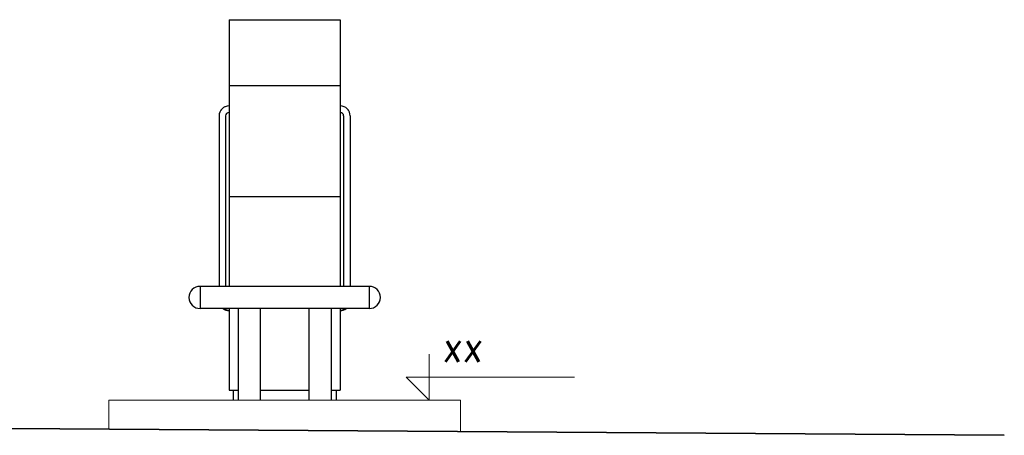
# Model space of a CAD drawing. Extents: x 64716 to 7565828, y -87108 to 5881792.
# Tile 131 of 160: x 289321 to 294110, y -49289 to -47269. Entities that reach past the tile are written whole.
import ezdxf

# ---------------------------------------------------------------- set-up
doc = ezdxf.new("R2010")
doc.units = 0
doc.header["$MEASUREMENT"] = 0
doc.layers.add('dach - izolacja', color=7, linetype='Continuous')
doc.layers.add('xxOś 2_rysunek_Widok ogólny_Dimension_', color=7, linetype='Continuous')
for name, color, linetype, lineweight in [('gruby', 7, 'Continuous', 35), ('linii', 7, 'Continuous', 15), ('LINII OPIS', 7, 'Continuous', 9)]:
    doc.layers.add(name, color=color, linetype=linetype, lineweight=lineweight)
doc.styles.add('RBCS_dim1', font='simplex.shx', dxfattribs={"width": 0.9, "oblique": 5, "height": 3})

# ---------------------------------------------------------------- blocks, each defined once
blk = doc.blocks.new('dystr.3')
at = {"layer": 'dach - izolacja'}
for p, q in [((6433772.5184, 5668694.5221, 0), (6433773.0384, 5668694.5221, 0)), ((6433772.5184, 5668694.5221, 0), (6433772.5184, 5668693.2261, 0)), ((6433773.0384, 5668694.5221, 0), (6433773.0584, 5668694.5221, 0)), ((6433773.0584, 5668694.5221, 0), (6433773.0584, 5668693.2261, 0)), ((6433772.5184, 5668694.2021, 0), (6433773.0584, 5668694.2021, 0)), ((6433772.4696, 5668694.0544, 0), (6433772.4696, 5668693.2261, 0)), ((6433772.5013, 5668694.0544, 0), (6433772.5013, 5668693.2261, 0)), ((6433773.0754, 5668694.0544, 0), (6433773.0754, 5668693.2261, 0)), ((6433773.1071, 5668694.0544, 0), (6433773.1071, 5668693.2261, 0)), ((6433772.5184, 5668693.6621, 0), (6433773.0384, 5668693.6621, 0)), ((6433773.0384, 5668693.6621, 0), (6433773.0584, 5668693.6621, 0)), ((6433772.3769, 5668693.2261, 0), (6433772.3769, 5668693.1181, 0)), ((6433773.1999, 5668693.2261, 0), (6433772.3769, 5668693.2261, 0)), ((6433773.1999, 5668693.2261, 0), (6433773.1999, 5668693.1181, 0)), ((6433773.1999, 5668693.1181, 0), (6433772.3769, 5668693.1181, 0)), ((6433772.5184, 5668693.1181, 0), (6433772.5184, 5668692.7221, 0)), ((6433772.5621, 5668693.1181, 0), (6433772.5621, 5668692.6721, 0)), ((6433772.6701, 5668693.1181, 0), (6433772.6701, 5668692.6721, 0)), ((6433772.9066, 5668693.1181, 0), (6433772.9066, 5668692.6721, 0)), ((6433773.0146, 5668693.1181, 0), (6433773.0146, 5668692.6721, 0)), ((6433773.0584, 5668693.1181, 0), (6433773.0584, 5668692.7221, 0)), ((6433772.5184, 5668692.7221, 0), (6433772.5621, 5668692.7221, 0)), ((6433772.5384, 5668692.7221, 0), (6433772.5384, 5668692.6721, 0)), ((6433772.6701, 5668692.7221, 0), (6433772.9066, 5668692.7221, 0)), ((6433773.0146, 5668692.7221, 0), (6433773.0384, 5668692.7221, 0)), ((6433773.0384, 5668692.7221, 0), (6433773.0584, 5668692.7221, 0)), ((6433773.0384, 5668692.7221, 0), (6433773.0384, 5668692.6721, 0))]:
    blk.add_line(p, q, dxfattribs=at)
for centre, radius, start, end in [((6433772.5184, 5668694.0544, 0), 0.0488, 90, 180), ((6433772.5184, 5668694.0544, 0), 0.0171, 90, 180), ((6433773.0584, 5668694.0544, 0), 0.0488, 0, 90), ((6433773.0584, 5668694.0544, 0), 0.0171, 0, 90), ((6433772.3769, 5668693.1721, 0), 0.054, 90, 270), ((6433773.1999, 5668693.1721, 0), 0.054, 270, 90), ((6433772.5184, 5668693.1574, 0), 0.0488, 233.6841, 270), ((6433773.0584, 5668693.1574, 0), 0.0488, 270, 306.3159)]:
    blk.add_arc(centre, radius, start, end, dxfattribs=at)

msp = doc.modelspace()

# ---------------------------------------------------------------- linework, layer by layer
at = {"layer": 'gruby', "color": 6, "elevation": 0}
msp.add_lwpolyline([(264609.7, -49288.5), (279359.7, -49188.5), (294109.7, -49288.5)], dxfattribs=at)
at = {"layer": 'linii'}
for p, q in [((289754.8, -49118.5, 0), (289754.9, -49258.3, 0)), ((291464.8, -49118.5, 0), (289754.8, -49118.5, 0)), ((289754.8, -49118.5, 0), (291464.8, -49118.5, 0)), ((291464.8, -49269.9, 0), (291464.8, -49118.5, 0))]:
    msp.add_line(p, q, dxfattribs=at)
at = {"layer": 'linii', "ltscale": 0.2, "elevation": 0}
msp.add_lwpolyline([(290339.6, -47268.5), (290879.6, -47268.5), (290879.6, -47687.5, -0.414214), (290928.3, -47736.2), (290928.3, -48564.5), (291021.1, -48564.5, -1), (291021.1, -48672.5), (290908.5, -48672.5), (290879.6, -48682), (290879.6, -49068.5), (290859.6, -49068.5), (290859.6, -49118.5), (290359.6, -49118.5), (290359.6, -49068.5), (290339.6, -49068.5), (290339.6, -48682), (290310.7, -48672.5), (290198.1, -48672.5, -1), (290198.1, -48564.5), (290290.8, -48564.5), (290290.8, -47736.2, -0.414214), (290339.6, -47687.5), (290339.6, -47268.5), (290879.6, -47268.5)], format="xyb", dxfattribs=at)
at = {"layer": 'LINII OPIS'}
for p, q in [((291312.5, -48893.5, 0), (291312.5, -49118.5, 0)), ((291312.5, -48893.5, 0), (291312.5, -49118.5, 0)), ((291312.5, -49118.5, 0), (291200, -49006, 0)), ((291200, -49006, 0), (291312.5, -49006, 0)), ((291312.5, -49118.5, 0), (291200, -49006, 0)), ((291200, -49006, 0), (291312.5, -49006, 0)), ((291312.5, -49006, 0), (291860, -49006, 0)), ((291312.5, -49006, 0), (292018.9, -49006, 0))]:
    msp.add_line(p, q, dxfattribs=at)

# ---------------------------------------------------------------- block references
at = {"layer": 'linii', "xscale": 1000, "yscale": 1000, "zscale": 1000}
msp.add_blockref('dystr.3', (-6433482178.8, -5668741790.6, 0), dxfattribs=at)

# ---------------------------------------------------------------- texts
at = {"layer": 'xxOś 2_rysunek_Widok ogólny_Dimension_', "color": 6, "style": 'RBCS_dim1', "oblique": 5, "width": 0.9}
msp.add_text('xx', height=150, dxfattribs=at).set_placement((291374, -48931, 0))

doc.saveas('drawing.dxf')
